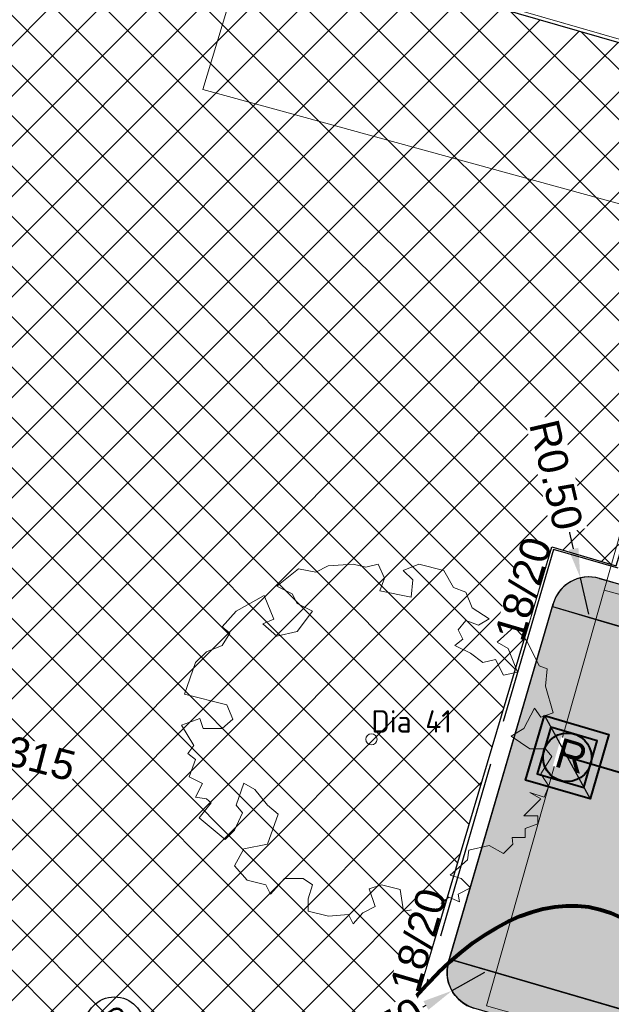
# Model space of a CAD drawing. Header units: metres. Extents: x 252743 to 254903, y 592696 to 593766.
# Tile 70 of 174: x 253800 to 253808, y 592951 to 592964. Entities that reach past the tile are written whole.
import ezdxf
from ezdxf.enums import TextEntityAlignment as Align
from ezdxf.lldxf.tags import DXFTag

# ---------------------------------------------------------------- set-up
doc = ezdxf.new("R2010")
doc.units = ezdxf.units.M
for name, pattern in [('ACAD_ISO11W100', [33, 12, -3, 12, -3, 0, -3]), ('IMPORT-KG-KADASTRAAL-SO _2_', [0]), ('IMPORT-KG-PERCEEL-SO _2_', [0])]:
    doc.linetypes.add(name, pattern=pattern)
for name, color, linetype, lineweight in [('132034000_dwg', 8, 'Continuous', 5), ('B-BH-GR-BEPLANTING_CULTUUR_BODEMBEDEKKER-G', 250, 'Continuous', 18), ('B-BH-KG-GRENS_KADASTRAAL-G', 250, 'IMPORT-KG-KADASTRAAL-SO _2_', 18), ('B-BH-KG-GRENS_PERCEEL-G', 250, 'IMPORT-KG-PERCEEL-SO _2_', 18), ('B-BH-VH-OPENVERHARDING-G', 250, 'Continuous', 18), ('B-WE-GR-BOOM-S2', 8, 'Continuous', 9), ('B-WE-GR-BOOM_STAMDIAMETER-T', 7, 'Continuous', 25), ('N-RI-HWA-INSPECTIEPUT', 150, 'Continuous', 40), ('N-RI-HWA-PVC', 150, 'ACAD_ISO11W100', 40), ('N-RI-IT-HWA-INSPECTIEPUT', 150, 'Continuous', 40), ('N-woningen', 1, 'Continuous', 0)]:
    doc.layers.add(name, color=color, linetype=linetype, lineweight=lineweight)
for name, color, linetype in [('ALGEMEEN LEGENDA 200', 7, 'Continuous'), ('B-RI-INSPECTIEPUT', 8, 'Continuous'), ('N-GR-ARC-GROENVOORZIENING-N', 82, 'Continuous'), ('N-RI-TEKST 200', 7, 'Continuous'), ('N-WB-ARC-SBS-KF-ROODBRUIN-PARKEREN', 24, 'Continuous'), ('N-WB-ARC-SBS-KF-ROODBRUIN-RIJBAAN', 24, 'Continuous'), ('N-WB-BAND TEKST 200', 7, 'Continuous'), ('N-WB-BAND TROTTOIRBAND 18 20', 7, 'ACAD_ISO11W100'), ('N-WB-KANTVERHARDING', 2, 'Continuous'), ('Van acantus naar gemeente', 30, 'Continuous')]:
    doc.layers.add(name, color=color, linetype=linetype)
doc.layers.add('B-WE-KG-GRENS_PERCEEL-G', color=7, linetype='KG-PERCEEL-SO', lineweight=18, true_color=0x00a6ff)
doc.layers.add('N-WB-HULP', color=6, linetype='Continuous', plot=False)
doc.layers.get('0').freeze()
doc.styles.add('B_STANDARD 200', font='txt.shx', dxfattribs={"height": 0.36})
doc.styles.add('N_STANDARD 200', font='arial.ttf', dxfattribs={"height": 0.4})
doc.styles.add('NLCS-ISO', font='txt')
doc.styles.get("Standard").update_dxf_attribs({"font": 'simplex.shx'})
tags = doc.linetypes.add('KG-PERCEEL-SO', pattern='A,5.5,-2,["P",Standard,S=1.8,R=0,X=-0.5,Y=-0.9],-2,5.5,-2,[5,NLCS.SHX,S=0.75,R=0,X=0,Y=0],-2', length=19).pattern_tags.tags
tags[6] = DXFTag(74, 10)
doc.dimstyles.new('N_DIMENSION 200', dxfattribs={"dimtxt": 0.4, "dimasz": 0.4, "dimexe": 0.125, "dimexo": 0.125, "dimgap": 0.25, "dimtad": 1, "dimzin": 3, "dimdsep": 46, "dimtxsty": 'N_STANDARD 200', "dimcen": 0, "dimazin": 3, "dimtfac": 1, "dimtix": 1, "dimtmove": 2, "dimatfit": 3, "dimfxl": 0.125, "dimfxlon": 1, "dimtfill": 1, "dimtolj": 1, "dimtzin": 0, "dimarcsym": 0})
pattern_1 = [(73.72, (0, 0), (-0.13005114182, 0.037980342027), []), (163.72, (0, 0), (-0.187014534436, -0.15707198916), [0.1354836, -0.1354836])]

# ---------------------------------------------------------------- blocks, each defined once
blk = doc.blocks.new('SGR-BOOM_06_ST')
at = {"linetype": 'Continuous', "flags": 128}
blk.add_lwpolyline([(2.698, 3.52), (2.53, 3.939), (2.197, 4.064), (1.945, 4.524), (1.273, 4.692), (0.855, 4.524), (1.108, 4.273), (1.064, 3.812), (0.228, 3.98), (0.352, 4.315), (0.184, 4.692), (-0.15, 4.609), (-0.486, 4.692), (-1.155, 4.65), (-1.491, 4.483), (-1.952, 4.565), (-2.539, 4.105), (-2.12, 3.896), (-1.994, 3.644), (-1.575, 3.435), (-1.994, 2.89), (-2.539, 2.766), (-2.915, 3.099), (-2.62, 3.217), (-2.873, 3.855), (-3.628, 3.435), (-4.004, 3.016), (-3.794, 2.848), (-4.004, 2.514), (-4.425, 2.346), (-4.717, 2.054), (-5.01, 1.214), (-3.88, 0.921), (-3.712, 0.544), (-4.004, 0.293), (-4.507, 0.293), (-4.602, 0.556), (-5.093, 0.376), (-4.758, -0.168), (-4.925, -0.377), (-4.717, -0.545), (-4.884, -1.006), (-4.532, -1.182), (-4.717, -1.551), (-4.424, -1.592), (-4.293, -1.707), (-4.619, -2.107), (-3.921, -2.682), (-3.668, -2.431), (-3.46, -1.97), (-3.627, -1.761), (-3.419, -1.174), (-3.124, -1.342), (-2.788, -1.761), (-2.496, -2.01), (-2.788, -2.808), (-3.419, -2.932), (-3.668, -3.394), (-3.333, -3.771), (-2.832, -3.897), (-2.769, -4.022), (-2.706, -4.148), (-2.328, -3.729), (-1.826, -3.729), (-1.575, -3.897), (-1.699, -4.273), (-1.699, -4.609), (-1.154, -4.736), (-0.61, -4.692), (-0.486, -4.945), (-0.233, -4.65), (0.101, -4.483), (-0.059, -4.007), (0.269, -3.896), (0.773, -4.023), (0.856, -4.609), (1.149, -4.565), (1.442, -4.736), (2.071, -4.232), (2.365, -4.356), (2.322, -4.147), (2.657, -3.98), (2.406, -3.728), (2.113, -3.644), (2.574, -3.226), (2.615, -2.975), (3.16, -2.848), (3.538, -3.058), (3.787, -2.807), (3.77, -2.633), (4.123, -2.633), (4.123, -2.387), (4.459, -2.263), (4.459, -2.054), (4.082, -2.054), (4.543, -1.591), (4.25, -1.425), (4.627, -1.55), (4.752, -1.257), (4.543, -0.921), (4.835, -0.461), (4.668, -0.252), (4.25, -0.252), (3.746, 0.085), (4.082, 0.294), (4.375, 0.838), (4.543, 0.589), (4.876, 0.713), (4.667, 1.425), (4.711, 1.886), (4.5, 1.97), (4.164, 2.64), (3.828, 3.013), (3.374, 2.604), (3.663, 2.431), (3.914, 1.802), (3.537, 1.718), (3.327, 2.136), (2.991, 2.054), (2.657, 2.305), (2.238, 2.514), (2.447, 2.682), (2.321, 2.932), (2.53, 3.184), (2.866, 3.059), (3.159, 3.227)], close=True, dxfattribs=at)
blk.add_circle((0, 0), 0.15)
at = {"layer": 'B-WE-GR-BOOM_STAMDIAMETER-T', "style": 'NLCS-ISO'}
blk.add_attdef('STAMDIAMETER', text='', height=0.3, dxfattribs=at).set_placement((0, 0), align=Align.BOTTOM_LEFT)
blk = doc.blocks.new('OP HOOGTE STELLEN GIET RWA')
blk.add_lwpolyline([(-1.625, 1.624), (-1.625, -1.626), (1.625, -1.626), (1.625, 1.624)], close=True)
blk.add_circle((0, 0), 1.625)
at = {"insert": (-0.767, 1.178), "char_height": 2, "attachment_point": 1, "style": 'N_STANDARD 200', "bg_fill": 3, "box_fill_scale": 1, "bg_fill_color": 256, "bg_fill_transparency": 0}
blk.add_mtext_dynamic_manual_height_columns('R', width=0.4, gutter_width=2, heights=[0], dxfattribs=at)
blk = doc.blocks.new('INSPECTIEPUT IT')
at = {"flags": 128}
blk.add_lwpolyline([(-2.25, 2.25), (2.25, 2.25), (2.25, -2.25), (-2.25, -2.25), (-2.25, 2.25)], dxfattribs=at)
at = {"layer": 'N-WB-HULP'}
blk.add_line((-2.25, 2.25), (2.25, -2.25), dxfattribs=at)
blk = doc.blocks.new('INSPECTIEPUT BESTAAND')
at = {"linetype": 'Continuous'}
blk.add_circle((0, 0), 0.4, dxfattribs=at)
at = {"ltscale": 0.4, "style": 'B_STANDARD 200'}
blk.add_text('R', height=0.35, rotation=34.1427, dxfattribs=at).set_placement((0.02, -0.164))
blk = doc.blocks.new('*D637')
at = {"layer": 'ALGEMEEN LEGENDA 200', "color": 0, "lineweight": -2, "transparency": 16777216}
for p, q in [((253807.547, 592956.671), (253807.455, 592957.06)), ((253807.754, 592955.795), (253807.639, 592956.282))]:
    blk.add_line(p, q, dxfattribs=at)
at = {"layer": 'ALGEMEEN LEGENDA 200', "color": 0, "transparency": 16777216}
blk.add_solid([(253807.612, 592956.686), (253807.482, 592956.656), (253807.639, 592956.282)], dxfattribs=at)
at = {"layer": 'Defpoints', "color": 0, "transparency": 16777216}
for p in [(253807.639, 592956.282), (253807.754, 592955.795)]:
    blk.add_point(p, dxfattribs=at)
at = {"layer": 'ALGEMEEN LEGENDA 200', "color": 0, "transparency": 16777216, "insert": (253807.313, 592957.662), "char_height": 0.4, "attachment_point": 5, "rotation": 283.2882, "style": 'N_STANDARD 200', "bg_fill": 3, "box_fill_scale": 1.1, "bg_fill_color": 256, "bg_fill_true_color": 13158600, "bg_fill_transparency": 0}
blk.add_mtext('\\A1;R0.50', dxfattribs=at)
blk = doc.blocks.new('*D638')
at = {"layer": 'ALGEMEEN LEGENDA 200', "color": 0, "lineweight": -2, "transparency": 16777216}
for p, q in [((253806.352, 592950.996), (253805.917, 592950.749)), ((253805.569, 592950.552), (253805.221, 592950.354))]:
    blk.add_line(p, q, dxfattribs=at)
at = {"layer": 'Defpoints', "color": 0, "transparency": 16777216}
for p in [(253806.352, 592950.996), (253805.917, 592950.749)]:
    blk.add_point(p, dxfattribs=at)
at = {"layer": 'ALGEMEEN LEGENDA 200', "color": 0, "transparency": 16777216, "insert": (253804.843, 592950.14), "char_height": 0.4, "attachment_point": 5, "rotation": 29.5582, "style": 'N_STANDARD 200', "bg_fill": 3, "box_fill_scale": 1.1, "bg_fill_color": 256, "bg_fill_true_color": 13158600, "bg_fill_transparency": 0}
blk.add_mtext('\\A1;R0.50', dxfattribs=at)
at = {"layer": 'ALGEMEEN LEGENDA 200', "color": 0, "transparency": 16777216}
blk.add_solid([(253805.536, 592950.61), (253805.602, 592950.494), (253805.917, 592950.749)], dxfattribs=at)
blk = doc.blocks.new('132034000_dwg_GWW-CAD Brk tekening 12A-1381409-Plot dakaanzicht')
at = {"layer": 'B-BH-KG-GRENS_KADASTRAAL-G', "color": 253, "linetype": 'Continuous', "lineweight": 9, "flags": 128}
blk.add_lwpolyline([(253829488, 592962346), (253828833, 592959837), (253828053, 592957771), (253804175, 592964654), (253806606, 592972693), (253815923, 592969917)], dxfattribs=at)
at = {"layer": 'B-BH-KG-GRENS_PERCEEL-G', "color": 253, "linetype": 'Continuous', "lineweight": 9, "flags": 128}
blk.add_lwpolyline([(253828833, 592959837), (253828053, 592957771), (253804175, 592964654), (253806606, 592972693), (253815923, 592969917)], dxfattribs=at)
blk = doc.blocks.new('132034000_dwg_GWW-CAD Bgt tekening 12A-1381416-Plot dakaanzicht')
at = {"layer": 'B-BH-GR-BEPLANTING_CULTUUR_BODEMBEDEKKER-G', "color": 253, "lineweight": 9, "flags": 128}
blk.add_lwpolyline([(253803214, 592964931), (253828055, 592957771), (253827392, 592956012), (253809335, 592960971), (253803542, 592962562), (253802578, 592962827)], close=True, dxfattribs=at)
at = {"layer": 'B-BH-VH-OPENVERHARDING-G', "color": 253, "lineweight": 9, "flags": 128}
for points in [[(253827392, 592956012), (253825975, 592951152), (253807958, 592956117), (253809335, 592960971)], [(253838468, 592947762), (253851404, 592944109), (253857700, 592942307), (253869044, 592939061), (253867347, 592933297), (253806379, 592950549), (253807958, 592956117), (253825975, 592951152), (253828252, 592950646), (253833362, 592949203), (253834137, 592948984), (253837864, 592947932)]]:
    blk.add_lwpolyline(points, close=True, dxfattribs=at)
blk = doc.blocks.new('132034000_dwg-1357416-Plot dakaanzicht')
for name in ['132034000_dwg_GWW-CAD Brk tekening 12A-1381409-Plot dakaanzicht', '132034000_dwg_GWW-CAD Bgt tekening 12A-1381416-Plot dakaanzicht']:
    blk.add_blockref(name, (0, 0))

msp = doc.modelspace()

# ---------------------------------------------------------------- hatches: boundary and pattern name
at = {"layer": 'N-GR-ARC-GROENVOORZIENING-N'}
h = msp.add_hatch(dxfattribs=at)
h.set_pattern_fill('ANSI37', color=256, scale=0.15)
edge = h.paths.add_edge_path()
edge.add_line((253811.454, 593018.28), (253806.298, 592999.055))
edge.add_line((253806.298, 592999.055), (253789.974, 592938.13))
edge.add_line((253789.974, 592938.13), (253802.238, 592934.963))
edge.add_line((253802.238, 592934.963), (253806.671, 592950.115))
edge.add_line((253806.671, 592950.115), (253805.407, 592950.491))
edge.add_line((253805.407, 592950.491), (253807.258, 592956.697))
edge.add_line((253807.258, 592956.697), (253808.118, 592956.443))
edge.add_line((253808.118, 592956.443), (253808.207, 592956.736))
edge.add_line((253808.207, 592956.736), (253808.496, 592956.648))
edge.add_line((253808.496, 592956.648), (253809.663, 592960.623))
edge.add_arc((253810.161, 592960.519), 0.508, 69.7996, 168.2667, ccw=False)
edge.add_line((253810.336, 592960.996), (253822.269, 592957.542))
edge.add_line((253822.269, 592957.542), (253821.159, 592953.708))
edge.add_line((253821.159, 592953.708), (253826.493, 592952.158))
edge.add_line((253826.493, 592952.158), (253828.101, 592957.707))
edge.add_line((253828.101, 592957.707), (253804.112, 592964.62))
edge.add_line((253804.112, 592964.62), (253817.777, 593009.807))
edge.add_line((253817.777, 593009.807), (253841.361, 593003.034))
edge.add_line((253841.361, 593003.034), (253843.332, 593009.782))
edge.add_line((253843.332, 593009.782), (253811.454, 593018.28))
at = {"layer": 'N-WB-ARC-SBS-KF-ROODBRUIN-RIJBAAN'}
h = msp.add_hatch(dxfattribs=at)
h.set_pattern_fill('AR-BRSTD', color=256, scale=0.002, angle=73.72)
h.set_pattern_definition(pattern_1)
edge = h.paths.add_edge_path()
edge.add_arc((253807.754, 592955.794), 0.501, 73.7384, 168.2158)
edge.add_line((253807.264, 592955.897), (253886.691, 592932.695))
edge.add_line((253886.691, 592932.695), (253886.843, 592933.213))
edge.add_line((253886.843, 592933.213), (253807.894, 592956.275))
h = msp.add_hatch(dxfattribs=at)
h.set_pattern_fill('AR-HBONE', color=256, scale=0.002, angle=163.72)
edge = h.paths.add_edge_path()
edge.add_line((253807.955, 592955.695), (253820.414, 592952.055))
edge.add_line((253820.414, 592952.055), (253833.68, 592948.18))
edge.add_line((253833.68, 592948.18), (253852.875, 592942.573))
edge.add_line((253852.875, 592942.573), (253867.182, 592938.386))
edge.add_line((253867.182, 592938.386), (253884.282, 592933.398))
edge.add_line((253884.282, 592933.398), (253886.691, 592932.695))
edge.add_line((253886.691, 592932.695), (253886.841, 592933.213))
edge.add_arc((253888.244, 592938.012), 5, 253.7016, 298.6713)
edge.add_line((253890.643, 592933.625), (253895.336, 592925.044))
edge.add_line((253895.336, 592925.044), (253867.91, 592933.055))
edge.add_line((253867.91, 592933.055), (253861.191, 592935.018))
edge.add_line((253861.191, 592935.018), (253846.826, 592939.214))
edge.add_line((253846.826, 592939.214), (253831.771, 592943.612))
edge.add_line((253831.771, 592943.612), (253813.523, 592948.943))
edge.add_line((253813.523, 592948.943), (253806.363, 592951.034))
edge.add_line((253806.363, 592951.034), (253805.884, 592951.174))
edge.add_line((253805.884, 592951.174), (253807.264, 592955.897))
edge.add_line((253807.264, 592955.897), (253807.955, 592955.695))
h = msp.add_hatch(dxfattribs=at)
h.set_pattern_fill('AR-BRSTD', color=256, scale=0.002, angle=73.72)
h.set_pattern_definition(pattern_1)
edge = h.paths.add_edge_path()
edge.add_arc((253806.354, 592950.998), 0.502, 159.4356, 253.5911, ccw=False)
edge.add_line((253805.884, 592951.174), (253895.335, 592925.045))
edge.add_line((253895.335, 592925.045), (253895.184, 592924.527))
edge.add_line((253895.184, 592924.527), (253806.212, 592950.516))

# ---------------------------------------------------------------- linework, layer by layer
at = {"layer": 'N-GR-ARC-GROENVOORZIENING-N'}
msp.add_lwpolyline([(253811.454, 593018.28), (253806.298, 592999.055), (253789.974, 592938.13), (253802.238, 592934.963), (253806.671, 592950.115), (253805.407, 592950.491), (253807.258, 592956.697), (253808.118, 592956.443), (253808.207, 592956.736), (253808.496, 592956.648), (253809.663, 592960.623, -0.45819), (253810.336, 592960.996), (253822.269, 592957.542), (253821.159, 592953.708), (253826.493, 592952.158), (253828.101, 592957.707), (253804.112, 592964.62), (253817.777, 593009.807), (253841.361, 593003.034), (253843.332, 593009.782)], format="xyb", close=True, dxfattribs=at)
at = {"layer": 'N-RI-HWA-PVC'}
msp.add_line((253893.309, 592928.823), (253807.463, 592953.878), dxfattribs=at)
at = {"layer": 'N-WB-ARC-SBS-KF-ROODBRUIN-PARKEREN'}
for points in [[(253807.894, 592956.275, 0.437291), (253807.264, 592955.897), (253886.691, 592932.695), (253886.843, 592933.213)], [(253807.955, 592955.695), (253820.414, 592952.055), (253833.68, 592948.18), (253852.875, 592942.573), (253867.182, 592938.386), (253884.282, 592933.398), (253886.691, 592932.695), (253886.841, 592933.213, 0.198775), (253890.643, 592933.625), (253895.336, 592925.044), (253867.91, 592933.055), (253861.191, 592935.018), (253846.826, 592939.214), (253831.771, 592943.612), (253813.523, 592948.943), (253806.363, 592951.034), (253805.884, 592951.174), (253807.264, 592955.897)], [(253806.212, 592950.516, -0.435619), (253805.884, 592951.174), (253895.335, 592925.045), (253895.184, 592924.527)]]:
    msp.add_lwpolyline(points, format="xyb", close=True, dxfattribs=at)
at = {"layer": 'N-WB-BAND TROTTOIRBAND 18 20', "ltscale": 0.2}
msp.add_line((253807.279, 592956.663), (253805.481, 592950.521), dxfattribs=at)
at = {"layer": 'N-WB-BAND TROTTOIRBAND 18 20'}
msp.add_line((253808.143, 592956.411), (253807.279, 592956.663), dxfattribs=at)
at = {"layer": 'N-WB-KANTVERHARDING'}
msp.add_line((253807.894, 592956.275), (253808.087, 592956.219), dxfattribs=at)
at = {"layer": 'Van acantus naar gemeente', "color": 150, "lineweight": 80}
msp.add_ellipse((253806.309, 592945.978, -0.228), major_axis=(1.589, 5.862), ratio=0.483232, start_param=-3.141592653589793, end_param=3.141592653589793, dxfattribs=at)

# ---------------------------------------------------------------- block references
at = {"layer": '132034000_dwg', "color": 253, "lineweight": 9, "xscale": 0.001, "yscale": 0.001, "zscale": 0.001}
msp.add_blockref('132034000_dwg-1357416-Plot dakaanzicht', (0, 0), dxfattribs=at)
at = {"layer": 'B-RI-INSPECTIEPUT', "linetype": 'Continuous', "zscale": 2.5}
msp.add_blockref('INSPECTIEPUT BESTAAND', (253801.395, 592950.266), dxfattribs=at)

# ---------------------------------------------------------------- next in the draw order: block references
at = {"layer": 'N-RI-HWA-INSPECTIEPUT', "xscale": 0.2, "yscale": 0.2, "zscale": 0.2, "rotation": 343.7647074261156}
msp.add_blockref('OP HOOGTE STELLEN GIET RWA', (253807.463, 592953.878), dxfattribs=at)

# ---------------------------------------------------------------- next in the draw order: texts
at = {"layer": 'N-RI-TEKST 200', "insert": (253799.511, 592953.877), "char_height": 0.4, "width": 2.7, "attachment_point": 8, "rotation": 345.3112, "style": 'N_STANDARD 200', "bg_fill": 3, "box_fill_scale": 1, "bg_fill_color": 256, "bg_fill_transparency": 0}
msp.add_mtext('PVC Ø315', dxfattribs=at)

# ---------------------------------------------------------------- next in the draw order: dimensions: what is measured, and where the dimension line sits
at = {"layer": 'ALGEMEEN LEGENDA 200'}
for center, mpoint, picture, middle in [((253807.754, 592955.795), (253807.639, 592956.282), '*D637', (253807.313, 592957.662)), ((253806.352, 592950.996), (253805.917, 592950.749), '*D638', (253804.843, 592950.14))]:
    dim = msp.add_radius_dim(center=center, mpoint=mpoint, dimstyle='N_DIMENSION 200', override={"dimfxl": 0.0125}, dxfattribs=at)
    dim.commit()
    dim.dimension.update_dxf_attribs({"geometry": picture, "text_midpoint": middle, "dimtype": 164})

# ---------------------------------------------------------------- next in the draw order: linework, layer by layer
at = {"layer": 'B-WE-KG-GRENS_PERCEEL-G', "ltscale": 0.5}
msp.add_lwpolyline([(253828.833, 592959.837), (253828.053, 592957.771), (253804.175, 592964.654), (253806.606, 592972.693)], dxfattribs=at)
at = {"layer": 'N-WB-KANTVERHARDING'}
for p, q in [((253805.872, 592951.136), (253807.274, 592955.935)), ((253869.356, 592932.633), (253806.363, 592951.034))]:
    msp.add_line(p, q, dxfattribs=at)
for centre, start, end in [((253807.754, 592955.795), 73.716, 163.716), ((253806.352, 592950.996), 163.716, 253.716)]:
    msp.add_arc(centre, 0.5, start, end, dxfattribs=at)
at = {"layer": 'N-woningen'}
msp.add_lwpolyline([(253830.379, 592965.447), (253829.656, 592965.672), (253824.633, 592967.168), (253824.675, 592967.309), (253806.606, 592972.693), (253804.175, 592964.654), (253828.053, 592957.771), (253828.833, 592959.837), (253829.884, 592963.862), (253830.379, 592965.447)], close=True, dxfattribs=at)

# ---------------------------------------------------------------- next in the draw order: block references
at = {"layer": 'B-WE-GR-BOOM-S2'}
ref = msp.add_blockref('SGR-BOOM_06_ST', (253804.838, 592954.119, -0.21), dxfattribs=dict(at, xscale=0.5, yscale=0.5, zscale=0.5))
ref.add_attrib('STAMDIAMETER', 'Dia 41', dxfattribs={"layer": 'B-WE-GR-BOOM_STAMDIAMETER-T', "height": 0.3, "style": 'NLCS-ISO'}).set_placement((253804.838, 592954.119, -0.21), align=Align.BOTTOM_LEFT)
at = {"layer": 'N-RI-IT-HWA-INSPECTIEPUT', "xscale": 0.2, "yscale": 0.2, "zscale": 0.2, "rotation": 343.7647074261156}
msp.add_blockref('INSPECTIEPUT IT', (253807.463, 592953.878), dxfattribs=at)

# ---------------------------------------------------------------- next in the draw order: texts
at = {"layer": 'N-WB-BAND TEKST 200', "char_height": 0.4, "width": 1.11436, "attachment_point": 8, "rotation": 73.6615, "style": 'N_STANDARD 200', "bg_fill": 3, "box_fill_scale": 1, "bg_fill_color": 256, "bg_fill_transparency": 0}
for insert in [(253807.069, 592956.078), (253805.664, 592951.37)]:
    msp.add_mtext('{\\C7;18/20}', dxfattribs=dict(at, insert=insert))

doc.saveas('drawing.dxf')
